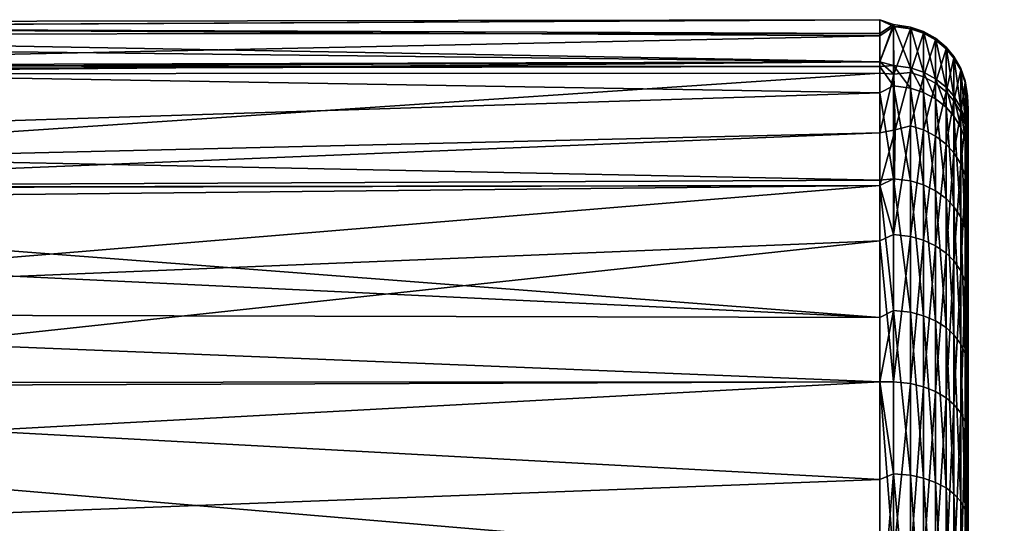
# Model space of a CAD drawing. Extents: x -0.025 to 0.229, y -0.236 to 0.023.
# Tile 208 of 256: x 0.05783 to 0.07456, y 0.01053 to 0.01909. Entities that reach past the tile are written whole.
import ezdxf

# ---------------------------------------------------------------- set-up
doc = ezdxf.new("R2010")
doc.units = 0
doc.layers.add('mesh', color=7, linetype='CONTINUOUS')

msp = doc.modelspace()

# ---------------------------------------------------------------- meshes
at = {"layer": 'mesh'}
mesh = msp.add_polyface(dxfattribs=at)
corners = [(0.049855, 0.008268, 0.05167), (0.049971, 0.008977, 0.051669), (0.049821, 0.010459, 0.053056), (0.049443, 0.016223, 0.058822), (0.04984, 0.014402, 0.056332), (0.049531, 0.016032, 0.058396), (0.072447, 0.018851, 0.071082), (0.046508, 0.018843, 0.070971), (0.046989, 0.018956, 0.069291), (0.072447, 0.01837, 0.074735), (0.045805, 0.018677, 0.073421), (0.045385, 0.018246, 0.074693), (0.047363, 0.019044, 0.067989), (0.072447, 0.019086, 0.0693), (0.072447, 0.016273, 0.0588), (0.072447, 0.011276, 0.085423), (0.04364, 0.012837, 0.084041), (0.072447, 0.012935, 0.084149), (0.049847, 0.011583, 0.053614), (0.049626, 0.012706, 0.055048), (0.049212, 0.014967, 0.057823), (0.049502, 0.014268, 0.056389), (0.049487, 0.014377, 0.056506), (0.049833, 0.011867, 0.053826), (0.048931, 0.016407, 0.059655), (0.049959, 0.008427, 0.051395), (0.049077, 0.016586, 0.059543), (0.049648, 0.014449, 0.056266), (0.049999, 0.011736, 0.053446), (0.050118, 0.008547, 0.05118), (0.050121, 0.012923, 0.054461), (0.050201, 0.011728, 0.053483), (0.049225, 0.016614, 0.059554), (0.050233, 0.008577, 0.05113), (0.050351, 0.009134, 0.051441), (0.049764, 0.014505, 0.056239), (0.072447, 0.018289, 0.074933), (0.045295, 0.0183, 0.074841), (0.072447, 0.017844, 0.076007), (0.04411, 0.016936, 0.078556), (0.072447, 0.016361, 0.079587), (0.043686, 0.016231, 0.079859), (0.072447, 0.017165, 0.060954), (0.072447, 0.018179, 0.063402), (0.048518, 0.018169, 0.063182), (0.072447, 0.01837, 0.063865), (0.048379, 0.018301, 0.063877), (0.072447, 0.01881, 0.067205), (0.047546, 0.018957, 0.067032), (0.072447, 0.015328, 0.057569), (0.072447, 0.012935, 0.054451), (0.072447, 0.009857, 0.052088), (0.072447, 0.014028, 0.082725), (0.043568, 0.015405, 0.081163), (0.04364, 0.014094, 0.082892), (0.043573, 0.010182, 0.08646), (0.072447, 0.008586, 0.087487), (0.04364, 0.008514, 0.087351), (0.048922, 0.006324, 0.055037)]
mesh.append_faces([[corners[k] for k in face] for face in [(0, 1, 2, 2), (3, 4, 5, 5), (6, 7, 8, 8), (9, 10, 7, 7), (11, 10, 9, 9), (8, 12, 13, 13), (14, 5, 4, 4), (3, 5, 14, 14), (15, 16, 17, 17), (2, 18, 19, 19), (2, 1, 18, 18), (20, 21, 22, 22), (19, 21, 20, 20), (19, 23, 21, 21), (18, 23, 19, 19), (24, 22, 21, 21), (21, 23, 18, 18), (18, 1, 25, 25), (26, 24, 27, 27), (18, 27, 21, 21), (18, 28, 27, 27), (25, 28, 18, 18), (25, 29, 28, 28), (30, 4, 31, 31), (3, 32, 4, 4), (33, 34, 31, 31), (31, 29, 33, 33), (31, 28, 29, 29), (35, 28, 31, 31), (35, 27, 28, 28), (32, 27, 35, 35), (32, 26, 27, 27), (4, 35, 31, 31), (32, 35, 4, 4), (36, 37, 11, 11), (38, 39, 37, 37), (40, 41, 39, 39), (42, 32, 3, 3), (43, 44, 32, 32), (45, 46, 44, 44), (47, 48, 46, 46), (13, 12, 48, 48), (49, 4, 30, 30), (50, 30, 31, 31), (31, 34, 51, 51), (52, 53, 41, 41), (52, 54, 53, 53), (17, 16, 54, 54), (15, 55, 16, 16), (56, 55, 15, 15), (56, 57, 55, 55), (19, 58, 2, 2)]])
mesh = msp.add_polyface(dxfattribs=at)
corners = [(0.072447, 0.018289, 0.074933), (0.045385, 0.018246, 0.074693), (0.072447, 0.01837, 0.074735), (0.072447, 0.018851, 0.071082), (0.046989, 0.018956, 0.069291), (0.072447, 0.019086, 0.0693), (0.046508, 0.018843, 0.070971), (0.072447, 0.017165, 0.060954), (0.049443, 0.016223, 0.058822), (0.072447, 0.016273, 0.0588), (0.072447, 0.01881, 0.067205), (0.048379, 0.018301, 0.063877), (0.072447, 0.01837, 0.063865), (0.04984, 0.014402, 0.056332), (0.072447, 0.015328, 0.057569), (0.072447, 0.016273, 0.0798), (0.072679, 0.014149, 0.082817), (0.072447, 0.014028, 0.082725), (0.072679, 0.016383, 0.079595), (0.072447, 0.016361, 0.079587), (0.072447, 0.017844, 0.076007), (0.072679, 0.017963, 0.076056), (0.072679, 0.018308, 0.074942), (0.072679, 0.019002, 0.071102), (0.072679, 0.018973, 0.067184), (0.072682, 0.018164, 0.063404), (0.072447, 0.018179, 0.063402), (0.072703, 0.017214, 0.060935), (0.072679, 0.015439, 0.057483), (0.072679, 0.012936, 0.05446), (0.072966, 0.014118, 0.082791), (0.072966, 0.016347, 0.079575), (0.072966, 0.017924, 0.076043), (0.072966, 0.018269, 0.074931), (0.072966, 0.018962, 0.071099), (0.072966, 0.018932, 0.067188), (0.072966, 0.018189, 0.063393), (0.072966, 0.017284, 0.060906), (0.072966, 0.015405, 0.057506), (0.045295, 0.0183, 0.074841), (0.04411, 0.016936, 0.078556), (0.043686, 0.016231, 0.079859), (0.049225, 0.016614, 0.059554), (0.048518, 0.018169, 0.063182), (0.047546, 0.018957, 0.067032)]
mesh.append_faces([[corners[k] for k in face] for face in [(0, 1, 2, 2), (3, 4, 5, 5), (2, 6, 3, 3), (7, 8, 9, 9), (10, 11, 12, 12), (9, 13, 14, 14), (15, 16, 17, 17), (15, 18, 16, 16), (19, 18, 15, 15), (20, 18, 19, 19), (20, 21, 18, 18), (0, 21, 20, 20), (0, 22, 21, 21), (2, 22, 0, 0), (2, 23, 22, 22), (3, 23, 2, 2), (5, 23, 3, 3), (5, 24, 23, 23), (10, 24, 5, 5), (12, 24, 10, 10), (12, 25, 24, 24), (26, 25, 12, 12), (7, 25, 26, 26), (7, 27, 25, 25), (9, 27, 7, 7), (9, 28, 27, 27), (14, 28, 9, 9), (14, 29, 28, 28), (18, 30, 16, 16), (18, 31, 30, 30), (21, 31, 18, 18), (21, 32, 31, 31), (22, 32, 21, 21), (22, 33, 32, 32), (23, 33, 22, 22), (23, 34, 33, 33), (24, 34, 23, 23), (24, 35, 34, 34), (25, 35, 24, 24), (25, 36, 35, 35), (27, 36, 25, 25), (27, 37, 36, 36), (28, 37, 27, 27), (28, 38, 37, 37), (29, 38, 28, 28), (20, 39, 0, 0), (19, 40, 20, 20), (15, 41, 19, 19), (17, 41, 15, 15), (26, 42, 7, 7), (12, 43, 26, 26), (5, 44, 10, 10)]])
mesh = msp.add_polyface(dxfattribs=at)
corners = [(0.072966, 0.018269, 0.074931), (0.073189, 0.017852, 0.076019), (0.072966, 0.017924, 0.076043), (0.073189, 0.018195, 0.07491), (0.072966, 0.018962, 0.071099), (0.073189, 0.018885, 0.071092), (0.072966, 0.018932, 0.067188), (0.073189, 0.018856, 0.067195), (0.072966, 0.018189, 0.063393), (0.073189, 0.018116, 0.063414), (0.072966, 0.017284, 0.060906), (0.073189, 0.017214, 0.060936), (0.073391, 0.017743, 0.075982), (0.073391, 0.018084, 0.07488), (0.073391, 0.018771, 0.071082), (0.073391, 0.018742, 0.067207), (0.073391, 0.018006, 0.063446), (0.073391, 0.017109, 0.060982), (0.07357, 0.017601, 0.075933), (0.07357, 0.01794, 0.074839), (0.07357, 0.018621, 0.071069), (0.07357, 0.018593, 0.067222), (0.07357, 0.017862, 0.063489), (0.07357, 0.016971, 0.061042), (0.073703, 0.01745, 0.075882), (0.073703, 0.017786, 0.074796), (0.073703, 0.018462, 0.071056), (0.073703, 0.018434, 0.067238), (0.073703, 0.017709, 0.063534), (0.073821, 0.017255, 0.075816), (0.073821, 0.017587, 0.074741), (0.073821, 0.018257, 0.071038), (0.073821, 0.018229, 0.067259), (0.073821, 0.017511, 0.063592), (0.073896, 0.017385, 0.074685), (0.073896, 0.018048, 0.07102), (0.073896, 0.01802, 0.06728), (0.073896, 0.017309, 0.063651)]
mesh.append_faces([[corners[k] for k in face] for face in [(0, 1, 2, 2), (0, 3, 1, 1), (4, 3, 0, 0), (4, 5, 3, 3), (6, 5, 4, 4), (6, 7, 5, 5), (8, 7, 6, 6), (8, 9, 7, 7), (10, 9, 8, 8), (10, 11, 9, 9), (3, 12, 1, 1), (3, 13, 12, 12), (5, 13, 3, 3), (5, 14, 13, 13), (7, 14, 5, 5), (7, 15, 14, 14), (9, 15, 7, 7), (9, 16, 15, 15), (11, 16, 9, 9), (11, 17, 16, 16), (13, 18, 12, 12), (13, 19, 18, 18), (14, 19, 13, 13), (14, 20, 19, 19), (15, 20, 14, 14), (15, 21, 20, 20), (16, 21, 15, 15), (16, 22, 21, 21), (17, 22, 16, 16), (17, 23, 22, 22), (19, 24, 18, 18), (19, 25, 24, 24), (20, 25, 19, 19), (20, 26, 25, 25), (21, 26, 20, 20), (21, 27, 26, 26), (22, 27, 21, 21), (22, 28, 27, 27), (23, 28, 22, 22), (25, 29, 24, 24), (25, 30, 29, 29), (26, 30, 25, 25), (26, 31, 30, 30), (27, 31, 26, 26), (27, 32, 31, 31), (28, 32, 27, 27), (28, 33, 32, 32), (31, 34, 30, 30), (31, 35, 34, 34), (32, 35, 31, 31), (32, 36, 35, 35), (33, 36, 32, 32), (33, 37, 36, 36)]])
mesh = msp.add_polyface(dxfattribs=at)
corners = [(0.072966, 0.016347, 0.079575), (0.073189, 0.014059, 0.082742), (0.072966, 0.014118, 0.082791), (0.073189, 0.01628, 0.079537), (0.072966, 0.017924, 0.076043), (0.073189, 0.017852, 0.076019), (0.072966, 0.015405, 0.057506), (0.073189, 0.017214, 0.060936), (0.072966, 0.017284, 0.060906), (0.073189, 0.015342, 0.057549), (0.072966, 0.012908, 0.054489), (0.073189, 0.012853, 0.054543), (0.073391, 0.013971, 0.082668), (0.073391, 0.016181, 0.079481), (0.073391, 0.017743, 0.075982), (0.073391, 0.017109, 0.060982), (0.073391, 0.015247, 0.057613), (0.073391, 0.012772, 0.054624), (0.07357, 0.013857, 0.082571), (0.07357, 0.01605, 0.079407), (0.07357, 0.017601, 0.075933), (0.07357, 0.016971, 0.061042), (0.07357, 0.015123, 0.057698), (0.07357, 0.012666, 0.05473), (0.073703, 0.013734, 0.082469), (0.073703, 0.015911, 0.079329), (0.073703, 0.01745, 0.075882), (0.073703, 0.016825, 0.061106), (0.073703, 0.017709, 0.063534), (0.073703, 0.014991, 0.057788), (0.073821, 0.013577, 0.082336), (0.073821, 0.015731, 0.079228), (0.073821, 0.017255, 0.075816), (0.073821, 0.017511, 0.063592), (0.073821, 0.016636, 0.061189), (0.073821, 0.014821, 0.057904), (0.073703, 0.012553, 0.054843), (0.073896, 0.013416, 0.082201), (0.073896, 0.015548, 0.079125), (0.073896, 0.017056, 0.075748), (0.073821, 0.017587, 0.074741), (0.073896, 0.017385, 0.074685), (0.073896, 0.017309, 0.063651), (0.073896, 0.016444, 0.061273), (0.073896, 0.014647, 0.058022), (0.073821, 0.012407, 0.054989)]
mesh.append_faces([[corners[k] for k in face] for face in [(0, 1, 2, 2), (0, 3, 1, 1), (4, 3, 0, 0), (4, 5, 3, 3), (6, 7, 8, 8), (6, 9, 7, 7), (10, 9, 6, 6), (10, 11, 9, 9), (3, 12, 1, 1), (3, 13, 12, 12), (5, 13, 3, 3), (5, 14, 13, 13), (9, 15, 7, 7), (9, 16, 15, 15), (11, 16, 9, 9), (11, 17, 16, 16), (13, 18, 12, 12), (13, 19, 18, 18), (14, 19, 13, 13), (14, 20, 19, 19), (16, 21, 15, 15), (16, 22, 21, 21), (17, 22, 16, 16), (17, 23, 22, 22), (19, 24, 18, 18), (19, 25, 24, 24), (20, 25, 19, 19), (20, 26, 25, 25), (21, 27, 28, 28), (22, 27, 21, 21), (22, 29, 27, 27), (23, 29, 22, 22), (25, 30, 24, 24), (25, 31, 30, 30), (26, 31, 25, 25), (26, 32, 31, 31), (27, 33, 28, 28), (27, 34, 33, 33), (29, 34, 27, 27), (29, 35, 34, 34), (36, 35, 29, 29), (31, 37, 30, 30), (31, 38, 37, 37), (32, 38, 31, 31), (32, 39, 38, 38), (40, 39, 32, 32), (40, 41, 39, 39), (34, 42, 33, 33), (34, 43, 42, 42), (35, 43, 34, 34), (35, 44, 43, 43), (45, 44, 35, 35)]])
mesh = msp.add_polyface(dxfattribs=at)
corners = [(0.073947, 0.012882, 0.056597), (0.073937, 0.012079, 0.055317), (0.073947, 0.01182, 0.055578), (0.073937, 0.014437, 0.058165), (0.073947, 0.014132, 0.058374), (0.073947, 0.015037, 0.059662), (0.073937, 0.016211, 0.061374), (0.073947, 0.015871, 0.061524), (0.073947, 0.016569, 0.063085), (0.073937, 0.017066, 0.063723), (0.073947, 0.016744, 0.063814), (0.073947, 0.017376, 0.066449), (0.073937, 0.017767, 0.067306), (0.073947, 0.017421, 0.067338), (0.073947, 0.017565, 0.070195), (0.073937, 0.017795, 0.070998), (0.073947, 0.017455, 0.070965), (0.073947, 0.017034, 0.073905), (0.073937, 0.017141, 0.074616), (0.073947, 0.016819, 0.074523), (0.073937, 0.016816, 0.075667), (0.073947, 0.016464, 0.075546), (0.073947, 0.015805, 0.07744), (0.073937, 0.015327, 0.079001), (0.073947, 0.015004, 0.078817), (0.073947, 0.013916, 0.080687), (0.073937, 0.013222, 0.082037), (0.073947, 0.012942, 0.081799), (0.073947, 0.01145, 0.0835), (0.073937, 0.010609, 0.084615), (0.073896, 0.015548, 0.079125), (0.073896, 0.013416, 0.082201), (0.073896, 0.017056, 0.075748), (0.073896, 0.017385, 0.074685), (0.073896, 0.018048, 0.07102), (0.073896, 0.01802, 0.06728), (0.073896, 0.017309, 0.063651), (0.073896, 0.016444, 0.061273), (0.073896, 0.014647, 0.058022), (0.073896, 0.012259, 0.055137)]
mesh.append_faces([[corners[k] for k in face] for face in [(0, 1, 2, 2), (0, 3, 1, 1), (4, 3, 0, 0), (5, 3, 4, 4), (5, 6, 3, 3), (7, 6, 5, 5), (8, 6, 7, 7), (8, 9, 6, 6), (10, 9, 8, 8), (11, 9, 10, 10), (11, 12, 9, 9), (13, 12, 11, 11), (14, 12, 13, 13), (14, 15, 12, 12), (16, 15, 14, 14), (17, 15, 16, 16), (17, 18, 15, 15), (19, 18, 17, 17), (19, 20, 18, 18), (21, 20, 19, 19), (22, 20, 21, 21), (22, 23, 20, 20), (24, 23, 22, 22), (25, 23, 24, 24), (25, 26, 23, 23), (27, 26, 25, 25), (28, 26, 27, 27), (28, 29, 26, 26), (30, 26, 31, 31), (30, 23, 26, 26), (32, 23, 30, 30), (32, 20, 23, 23), (33, 20, 32, 32), (33, 18, 20, 20), (34, 18, 33, 33), (34, 15, 18, 18), (35, 15, 34, 34), (35, 12, 15, 15), (36, 12, 35, 35), (36, 9, 12, 12), (37, 9, 36, 36), (37, 6, 9, 9), (38, 6, 37, 37), (38, 3, 6, 6), (39, 3, 38, 38), (39, 1, 3, 3), (21, 4, 0, 0), (2, 21, 0, 0), (2, 22, 21, 21), (24, 22, 2, 2), (2, 25, 24, 24), (2, 27, 25, 25)]])
mesh = msp.add_polyface(dxfattribs=at)
corners = [(0.180752, -0.020024, 0.021637), (0.181121, -0.019325, 0.010804), (0.181192, -0.01937, 0.021637), (0.18068, -0.01998, 0.010804), (0.179498, -0.022378, 0.021637), (0.179422, -0.022343, 0.010804), (0.180793, -0.020048, 0.021988), (0.182279, -0.017839, 0.021988), (0.182387, -0.01792, 0.022316), (0.180908, -0.020117, 0.022316), (0.179541, -0.022399, 0.021988), (0.18109, -0.020227, 0.0226), (0.179663, -0.022456, 0.022316), (0.182557, -0.018047, 0.0226), (0.182779, -0.018214, 0.022822), (0.181328, -0.02037, 0.022822), (0.181708, -0.021088, 0.023025), (0.180717, -0.022949, 0.023025), (0.181606, -0.020536, 0.022966), (0.18069, -0.019986, 0.010692), (0.182183, -0.017767, 0.010692), (0.179433, -0.022348, 0.010692), (0.073947, 0.004104, 0.08777), (0.073947, 0.01182, 0.055578), (0.073947, 0.010183, 0.054005), (0.073947, 0.005138, 0.08748), (0.073947, 0.00741, 0.086337), (0.073947, 0.016464, 0.075546), (0.073947, 0.015037, 0.059662), (0.073947, 0.014132, 0.058374), (0.073947, 0.015871, 0.061524), (0.073947, 0.016569, 0.063085), (0.073947, 0.017421, 0.067338), (0.073947, 0.017376, 0.066449), (0.073947, 0.016744, 0.063814), (0.073947, 0.017455, 0.070965), (0.073947, 0.017565, 0.070195), (0.073947, 0.016819, 0.074523), (0.073947, 0.017034, 0.073905), (0.180363, -0.021556, 0.00135), (0.180601, -0.021151, 0.00135), (0.180585, -0.021141, 0.001576), (0.181674, -0.01933, 0.00135), (0.181514, -0.019576, 0.001576), (0.181578, -0.019617, 0.001776), (0.180652, -0.021178, 0.001776), (0.18039, -0.02157, 0.00122), (0.181728, -0.019366, 0.001163), (0.180463, -0.021608, 0.001115), (0.181816, -0.019423, 0.00108), (0.180629, -0.021695, 0.00105), (0.181924, -0.019495, 0.00105), (0.180997, -0.02043, 0.009233), (0.179854, -0.022743, 0.009113), (0.181047, -0.020459, 0.009113), (0.180006, -0.022813, 0.009008), (0.181191, -0.020545, 0.009008), (0.180585, -0.021141, 0.0103), (0.182412, -0.018269, 0.0093), (0.18061, -0.021155, 0.0093), (0.182552, -0.018081, 0.0103), (0.182582, -0.022423, 0.010308), (0.180721, -0.020005, 0.010586), (0.18084, -0.020077, 0.01041), (0.18226, -0.017825, 0.01049), (0.181109, -0.020238, 0.0103), (0.1824, -0.017929, 0.01035), (0.179774, -0.022507, 0.010313), (0.179591, -0.022422, 0.01041), (0.179466, -0.022363, 0.010586)]
mesh.append_faces([[corners[k] for k in face] for face in [(0, 1, 2, 2), (0, 3, 1, 1), (4, 3, 0, 0), (4, 5, 3, 3), (6, 0, 2, 2), (4, 0, 6, 6), (7, 8, 6, 6), (6, 9, 10, 10), (8, 9, 6, 6), (9, 11, 12, 12), (13, 11, 9, 9), (14, 15, 11, 11), (16, 17, 18, 18), (19, 1, 3, 3), (19, 20, 1, 1), (3, 21, 19, 19), (22, 23, 24, 24), (25, 23, 22, 22), (25, 26, 23, 23), (27, 28, 29, 29), (27, 30, 28, 28), (31, 30, 27, 27), (32, 33, 34, 34), (35, 36, 32, 32), (27, 34, 31, 31), (27, 32, 34, 34), (37, 32, 27, 27), (37, 35, 32, 32), (38, 35, 37, 37), (39, 40, 41, 41), (42, 41, 40, 40), (42, 43, 41, 41), (44, 41, 43, 43), (45, 41, 44, 44), (39, 42, 40, 40), (46, 42, 39, 39), (46, 47, 42, 42), (48, 47, 46, 46), (48, 49, 47, 47), (50, 49, 48, 48), (50, 51, 49, 49), (52, 53, 54, 54), (54, 55, 56, 56), (57, 52, 58, 58), (57, 59, 52, 52), (60, 61, 57, 57), (62, 20, 19, 19), (63, 64, 62, 62), (65, 66, 63, 63), (63, 67, 65, 65), (62, 68, 63, 63), (19, 69, 62, 62)]])
mesh = msp.add_polyface(dxfattribs=at)
corners = [(0.072447, 0.002855, 0.048928), (0.049844, 0.001157, 0.048671), (0.072447, -0.001036, 0.048416), (0.072447, 0.003521, 0.049016), (0.050109, 0.003511, 0.049073), (0.072447, 0.006491, 0.050245), (0.050168, 0.00404, 0.049163), (0.072447, 0.009857, 0.052088), (0.050354, 0.008586, 0.051113), (0.072447, 0.008586, 0.051113), (0.072447, 0.00074, 0.089951), (0.072679, 0.000762, 0.090123), (0.072447, -0.001914, 0.0903), (0.072447, 0.003521, 0.089584), (0.072679, 0.004587, 0.089263), (0.072447, 0.004544, 0.089161), (0.072447, 0.008143, 0.08767), (0.072679, 0.008162, 0.087718), (0.072447, 0.008586, 0.087487), (0.072679, 0.011376, 0.085553), (0.072447, 0.011276, 0.085423), (0.072447, 0.012935, 0.084149), (0.072679, 0.014149, 0.082817), (0.072447, 0.014028, 0.082725), (0.072447, 0.012935, 0.054451), (0.072679, 0.012936, 0.05446), (0.072447, 0.015328, 0.057569), (0.072679, 0.009944, 0.051975), (0.072679, 0.006555, 0.05009), (0.072679, 0.002864, 0.048857), (0.072679, -0.001023, 0.048325), (0.072447, -0.001914, 0.0483), (0.072966, 0.000757, 0.090082), (0.072966, 0.004575, 0.089224), (0.072966, 0.008143, 0.087682), (0.072966, 0.01135, 0.085522), (0.072966, 0.014118, 0.082791), (0.072966, 0.012908, 0.054489), (0.072966, 0.015405, 0.057506), (0.072966, 0.009921, 0.052009), (0.072966, 0.006538, 0.050127), (0.072966, 0.002855, 0.048896), (0.072966, -0.001025, 0.048366), (0.073189, 0.004551, 0.089151), (0.073189, 0.008106, 0.087615), (0.050121, 0.012923, 0.054461), (0.050201, 0.011728, 0.053483), (0.050149, 0.004986, 0.049527), (0.04364, 0.014094, 0.082892), (0.07275, -0.002265, 0.090274)]
mesh.append_faces([[corners[k] for k in face] for face in [(0, 1, 2, 2), (3, 4, 0, 0), (5, 6, 3, 3), (7, 8, 9, 9), (10, 11, 12, 12), (13, 11, 10, 10), (13, 14, 11, 11), (15, 14, 13, 13), (16, 14, 15, 15), (16, 17, 14, 14), (18, 17, 16, 16), (18, 19, 17, 17), (20, 19, 18, 18), (21, 19, 20, 20), (21, 22, 19, 19), (23, 22, 21, 21), (24, 25, 26, 26), (24, 27, 25, 25), (7, 27, 24, 24), (9, 27, 7, 7), (9, 28, 27, 27), (5, 28, 9, 9), (3, 28, 5, 5), (3, 29, 28, 28), (0, 29, 3, 3), (2, 29, 0, 0), (2, 30, 29, 29), (31, 30, 2, 2), (14, 32, 11, 11), (14, 33, 32, 32), (17, 33, 14, 14), (17, 34, 33, 33), (19, 34, 17, 17), (19, 35, 34, 34), (22, 35, 19, 19), (22, 36, 35, 35), (25, 37, 38, 38), (27, 37, 25, 25), (27, 39, 37, 37), (28, 39, 27, 27), (28, 40, 39, 39), (29, 40, 28, 28), (29, 41, 40, 40), (30, 41, 29, 29), (30, 42, 41, 41), (34, 43, 33, 33), (35, 44, 34, 34), (26, 45, 24, 24), (24, 46, 7, 7), (9, 47, 5, 5), (21, 48, 23, 23), (11, 32, 49, 49)]])
mesh = msp.add_polyface(dxfattribs=at)
corners = [(0.072966, 0.008143, 0.087682), (0.073189, 0.008106, 0.087615), (0.073189, 0.004551, 0.089151), (0.072966, 0.01135, 0.085522), (0.073189, 0.011301, 0.085462), (0.072966, 0.014118, 0.082791), (0.073189, 0.014059, 0.082742), (0.072966, 0.009921, 0.052009), (0.073189, 0.012853, 0.054543), (0.072966, 0.012908, 0.054489), (0.073189, 0.009878, 0.052072), (0.072966, 0.006538, 0.050127), (0.073189, 0.006507, 0.050197), (0.073391, 0.008051, 0.087514), (0.073391, 0.004515, 0.089042), (0.073391, 0.011229, 0.085374), (0.073391, 0.013971, 0.082668), (0.073391, 0.012772, 0.054624), (0.073391, 0.009813, 0.052167), (0.073391, 0.006461, 0.050302), (0.07357, 0.007979, 0.087383), (0.07357, 0.011134, 0.085257), (0.07357, 0.013857, 0.082571), (0.07357, 0.012666, 0.05473), (0.07357, 0.009728, 0.05229), (0.07357, 0.006401, 0.050439), (0.073703, 0.007902, 0.087243), (0.073703, 0.011033, 0.085134), (0.073703, 0.013734, 0.082469), (0.073703, 0.012553, 0.054843), (0.073703, 0.014991, 0.057788), (0.073703, 0.009638, 0.052422), (0.073703, 0.006336, 0.050585), (0.073821, 0.007803, 0.087062), (0.073821, 0.010902, 0.084974), (0.073821, 0.013577, 0.082336), (0.073821, 0.012407, 0.054989), (0.073821, 0.014821, 0.057904), (0.073821, 0.009522, 0.052592), (0.073821, 0.006253, 0.050774), (0.073896, 0.007703, 0.086878), (0.073896, 0.010769, 0.084812), (0.073896, 0.013416, 0.082201), (0.073896, 0.012259, 0.055137), (0.073896, 0.014647, 0.058022), (0.073896, 0.009403, 0.052765), (0.073896, 0.006168, 0.050966)]
mesh.append_faces([[corners[k] for k in face] for face in [(0, 1, 2, 2), (3, 4, 1, 1), (5, 4, 3, 3), (5, 6, 4, 4), (7, 8, 9, 9), (7, 10, 8, 8), (11, 10, 7, 7), (11, 12, 10, 10), (1, 13, 14, 14), (4, 13, 1, 1), (4, 15, 13, 13), (6, 15, 4, 4), (6, 16, 15, 15), (10, 17, 8, 8), (10, 18, 17, 17), (12, 18, 10, 10), (12, 19, 18, 18), (15, 20, 13, 13), (15, 21, 20, 20), (16, 21, 15, 15), (16, 22, 21, 21), (18, 23, 17, 17), (18, 24, 23, 23), (19, 24, 18, 18), (19, 25, 24, 24), (21, 26, 20, 20), (21, 27, 26, 26), (22, 27, 21, 21), (22, 28, 27, 27), (23, 29, 30, 30), (24, 29, 23, 23), (24, 31, 29, 29), (25, 31, 24, 24), (25, 32, 31, 31), (27, 33, 26, 26), (27, 34, 33, 33), (28, 34, 27, 27), (28, 35, 34, 34), (29, 36, 37, 37), (31, 36, 29, 29), (31, 38, 36, 36), (32, 38, 31, 31), (32, 39, 38, 38), (34, 40, 33, 33), (34, 41, 40, 40), (35, 41, 34, 34), (35, 42, 41, 41), (36, 43, 44, 44), (38, 43, 36, 36), (38, 45, 43, 43), (39, 45, 38, 38), (39, 46, 45, 45)]])
mesh = msp.add_polyface(dxfattribs=at)
corners = [(0.073947, -0.00013, 0.049881), (0.073937, 0.002588, 0.050036), (0.073937, -0.001075, 0.049535), (0.073947, 0.00251, 0.050384), (0.073947, 0.003556, 0.050583), (0.073937, 0.006066, 0.051198), (0.073947, 0.005923, 0.051529), (0.073947, 0.007029, 0.051971), (0.073937, 0.00926, 0.052975), (0.073947, 0.009055, 0.053278), (0.073947, 0.010183, 0.054005), (0.073937, 0.012079, 0.055317), (0.073947, 0.01182, 0.055578), (0.073947, 0.010378, 0.08433), (0.073937, 0.010609, 0.084615), (0.073947, 0.01145, 0.0835), (0.073947, 0.008479, 0.0858), (0.073937, 0.007581, 0.086655), (0.073947, 0.00741, 0.086337), (0.073947, 0.005138, 0.08748), (0.073937, 0.004212, 0.088111), (0.073947, 0.004104, 0.08777), (0.073947, 0.001519, 0.088496), (0.073937, 0.000608, 0.088921), (0.073947, 0.000566, 0.088572), (0.073896, 0.004291, 0.088352), (0.073896, 0.00064, 0.089173), (0.073896, 0.007703, 0.086878), (0.073896, 0.010769, 0.084812), (0.073896, 0.013416, 0.082201), (0.073937, 0.013222, 0.082037), (0.073896, 0.009403, 0.052765), (0.073896, 0.012259, 0.055137), (0.073896, 0.006168, 0.050966), (0.073896, 0.002646, 0.049789), (0.073896, -0.001064, 0.049282), (0.073947, -0.010438, 0.084064), (0.073947, -0.007128, 0.05051), (0.073947, -0.007685, 0.050724), (0.073947, -0.001087, 0.049875), (0.073947, 0.012942, 0.081799), (0.073926, -0.002245, 0.0891)]
mesh.append_faces([[corners[k] for k in face] for face in [(0, 1, 2, 2), (3, 1, 0, 0), (4, 1, 3, 3), (4, 5, 1, 1), (6, 5, 4, 4), (7, 5, 6, 6), (7, 8, 5, 5), (9, 8, 7, 7), (10, 8, 9, 9), (10, 11, 8, 8), (12, 11, 10, 10), (13, 14, 15, 15), (16, 14, 13, 13), (16, 17, 14, 14), (18, 17, 16, 16), (19, 17, 18, 18), (19, 20, 17, 17), (21, 20, 19, 19), (22, 20, 21, 21), (22, 23, 20, 20), (24, 23, 22, 22), (25, 23, 26, 26), (25, 20, 23, 23), (27, 20, 25, 25), (27, 17, 20, 20), (28, 17, 27, 27), (28, 14, 17, 17), (29, 14, 28, 28), (29, 30, 14, 14), (31, 11, 32, 32), (31, 8, 11, 11), (33, 8, 31, 31), (33, 5, 8, 8), (34, 5, 33, 33), (34, 1, 5, 5), (35, 1, 34, 34), (35, 2, 1, 1), (36, 24, 7, 7), (7, 21, 9, 9), (7, 22, 21, 21), (24, 22, 7, 7), (6, 3, 7, 7), (6, 4, 3, 3), (37, 38, 7, 7), (3, 39, 7, 7), (3, 0, 39, 39), (15, 40, 12, 12), (12, 13, 15, 15), (12, 16, 13, 13), (18, 16, 12, 12), (21, 10, 9, 9), (24, 41, 23, 23)]])

doc.saveas('drawing.dxf')
